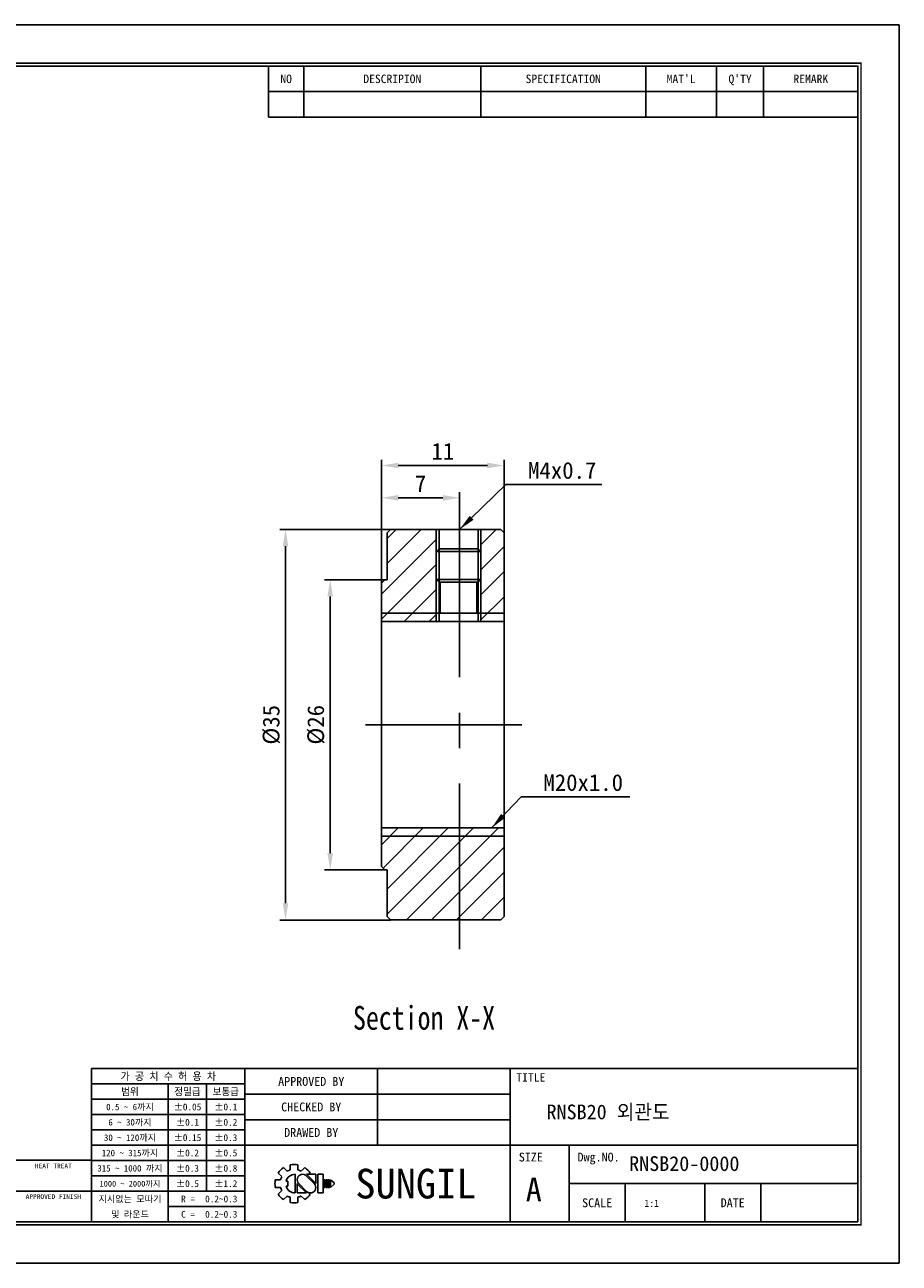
# Model space of a CAD drawing. Header units: millimetres. Extents: x 0 to 157, y 0 to 111.
# Tile 2 of 2: x 79 to 157, y 0 to 111. Entities that reach past the tile are written whole.
import ezdxf
from ezdxf.enums import TextEntityAlignment as Align

# ---------------------------------------------------------------- set-up
doc = ezdxf.new("R2010")
doc.units = ezdxf.units.MM
doc.linetypes.add('CENTER', pattern=[50.8, 31.75, -6.35, 6.35, -6.35])
doc.layers.get('0').update_dxf_attribs({"linetype": 'CONTINUOUS'})
doc.layers.get('DEFPOINTS').update_dxf_attribs({"linetype": 'CONTINUOUS'})
for name, color, linetype in [('center', 1, 'CENTER'), ('L1', 7, 'CONTINUOUS'), ('OUTLINE', 7, 'CONTINUOUS')]:
    doc.layers.add(name, color=color, linetype=linetype)
doc.dimstyles.get("Standard").update_dxf_attribs({"dimtxt": 1.5, "dimasz": 1.5, "dimexe": 0.5, "dimexo": 0, "dimgap": 0.5, "dimtad": 1, "dimdec": 3, "dimzin": 11, "dimdsep": 46, "dimtxsty": 'Standard', "dimcen": 0, "dimclrd": 5, "dimclre": 5, "dimclrt": 3, "dimadec": 0, "dimazin": 0, "dimtfac": 0.6, "dimtdec": 3, "dimtmove": 0, "dimatfit": 3, "dimfxl": 1.25, "dimtolj": 1, "dimtzin": 11, "dimarcsym": 0})

# ---------------------------------------------------------------- blocks, each defined once
blk = doc.blocks.new('표제란')
at = {"layer": 'L1', "color": 0}
for p, q in [((297, 210), (0, 210)), ((297, 0), (297, 210)), ((0, 0), (297, 0))]:
    blk.add_line(p, q, dxfattribs=at)
at = {"layer": 'L1'}
for p, q in [((190, 203), (190, 194.34)), ((196, 203), (196, 194.34)), ((226, 203), (226, 194.34)), ((254, 203), (254, 194.34)), ((266, 203), (266, 194.34)), ((274, 203), (274, 194.34)), ((190, 198.67), (290, 198.67)), ((190, 194.34), (290, 194.34)), ((290, 33), (160, 33)), ((160, 33), (160, 7)), ((186, 33), (186, 7)), ((208.5, 33), (208.5, 20)), ((231, 33), (231, 7)), ((186, 30.4), (160, 30.4)), ((173, 30.4), (173, 7)), ((179.5, 30.4), (179.5, 12.2)), ((186, 27.8), (160, 27.8)), ((231, 28.67), (186, 28.67)), ((186, 25.2), (160, 25.2)), ((231, 24.33), (186, 24.33)), ((186, 22.6), (160, 22.6)), ((186, 20), (160, 20)), ((290, 20), (186, 20)), ((241, 20), (241, 7)), ((160, 17.5), (62, 17.5)), ((186, 17.4), (160, 17.4)), ((186, 14.8), (160, 14.8)), ((191.63, 15.3), (192.25, 14.68)), ((192.55, 16.22), (193.17, 15.6)), ((193.7, 16.69), (193.7, 15.81)), ((194.5, 15.08), (194.5, 11.92)), ((195, 16.69), (195, 15.81)), ((195.52, 15.6), (196.14, 16.22)), ((197.74, 13.5), (196.41, 14.83)), ((198.02, 13.53), (196.47, 15.08)), ((196.47, 15.08), (198.02, 15.08)), ((196.84, 15.08), (197.06, 15.3)), ((198.02, 15.08), (198.02, 13.5)), ((198.39, 15.08), (198.39, 11.92)), ((198.39, 15.08), (199.26, 15.08)), ((199.26, 15.08), (199.26, 11.92)), ((191.15, 14.15), (192.03, 14.15)), ((191.15, 14.15), (192.03, 14.15)), ((191.15, 12.85), (192.03, 12.85)), ((192.98, 13.93), (193.28, 13.93)), ((192.98, 13.07), (193.28, 13.07)), ((193.28, 13.93), (193.28, 13.07)), ((194.86, 13.5), (194.86, 11.92)), ((194.86, 13.47), (196.42, 11.92)), ((195.14, 13.5), (196.47, 12.17)), ((199.41, 14.15), (199.41, 12.85)), ((199.41, 14.15), (199.62, 14.15)), ((199.41, 12.85), (199.62, 12.85)), ((199.62, 14.15), (199.62, 12.85)), ((199.78, 14.15), (199.78, 12.85)), ((199.78, 14.15), (199.99, 14.15)), ((199.78, 12.85), (199.99, 12.85)), ((199.99, 14.15), (199.99, 12.85)), ((200.14, 14.15), (200.14, 12.85)), ((200.14, 14.15), (200.36, 14.15)), ((200.14, 12.85), (200.36, 12.85)), ((200.36, 14.15), (200.36, 12.85)), ((200.51, 14.15), (200.51, 12.85)), ((200.51, 14.15), (201.16, 13.61)), ((201.16, 13.39), (200.51, 12.85)), ((201.16, 13.61), (201.16, 13.5)), ((201.16, 13.61), (201.16, 13.39)), ((201.16, 13.5), (201.16, 13.39)), ((290, 13.5), (241, 13.5)), ((250.5, 13.5), (250.5, 7)), ((264, 13.5), (264, 7)), ((273.5, 13.5), (273.5, 7)), ((147, 12.2), (160, 12.2)), ((186, 12.2), (160, 12.2)), ((191.63, 11.7), (192.25, 12.32)), ((192.55, 10.78), (193.17, 11.4)), ((193.7, 11.19), (193.7, 10.31)), ((194.86, 11.92), (196.42, 11.92)), ((195, 11.19), (195, 10.31)), ((195.52, 11.4), (196.14, 10.78)), ((196.79, 11.98), (197.06, 11.7)), ((198.39, 11.92), (199.26, 11.92)), ((186, 9.6), (173, 9.6))]:
    blk.add_line(p, q, dxfattribs=at)
at = {"layer": 'L1', "const_width": 0.25}
blk.add_lwpolyline([(290.5, 6.5), (290.5, 203.5), (10, 203.5), (10, 6.5)], close=True, dxfattribs=at)
at = {"layer": 'L1'}
blk.add_lwpolyline([(290, 7), (290, 203), (10.5, 203), (10.5, 7)], close=True, dxfattribs=at)
for centre, radius, start, end in [((194.35, 13.5), 3.26, 123.4943, 146.5057), ((194.5, 13.5), 1.58, 90, 164.0671), ((194.35, 13.5), 2.4, 105.6872, 119.3128), ((194.35, 13.5), 3.26, 78.4943, 101.5057), ((195.78, 14.16), 0.919, 43.2202, 225.8282), ((194.35, 13.5), 2.4, 60.6872, 74.3128), ((194.35, 13.5), 3.26, 33.4943, 56.5057), ((194.35, 13.5), 3.26, 168.4943, 191.5057), ((194.35, 13.5), 2.4, 150.6872, 164.3128), ((194.35, 13.5), 2.4, 195.6872, 209.3128), ((194.5, 13.5), 1.58, 195.9329, 270), ((197.1, 12.84), 0.919, 223.2202, 45.8282), ((194.35, 13.5), 3.26, 213.4943, 236.5057), ((194.35, 13.5), 2.4, 240.6872, 254.3128), ((194.35, 13.5), 2.4, 285.6872, 299.3128), ((194.35, 13.5), 3.26, 303.4943, 326.5057), ((194.35, 13.5), 3.26, 258.4943, 281.5057)]:
    blk.add_arc(centre, radius, start, end, dxfattribs=at)
for p in [(208.5, 28.67), (208.5, 24.33)]:
    blk.add_point(p, dxfattribs=at)
for s, height, p in [("MAT'L", 1.444, (260, 200.83)), ("Q'TY", 1.444, (270, 200.83)), ('NO', 1.444, (193, 200.83)), ('DESCRIPION', 1.444, (211, 200.83)), ('SPECIFICATION', 1.444, (240, 200.83)), ('REMARK', 1.444, (282, 200.83)), ('가 공 치 수 허 용 차', 1.3, (173, 31.7)), ('APPROVED BY', 1.5, (197.25, 30.83)), ('TITLE', 1.444, (234.5, 31.5)), ('범위', 1.25, (166.5, 29.1)), ('정밀급', 1.25, (176.25, 29.1)), ('보통급', 1.25, (182.75, 29.1)), ('0.5 ~ 6까지', 1.1, (166.5, 26.5)), ('%%P0.05', 1.15, (176.25, 26.5)), ('%%P0.1', 1.15, (182.75, 26.5)), ('CHECKED BY', 1.5, (197.25, 26.5)), ('6 ~ 30까지', 1.1, (166.5, 23.9)), ('%%P0.1', 1.15, (176.25, 23.9)), ('%%P0.2', 1.15, (182.75, 23.9)), ('30 ~ 120까지', 1.1, (166.5, 21.3)), ('%%P0.15', 1.15, (176.25, 21.3)), ('%%P0.3', 1.15, (182.75, 21.3)), ('DRAWED BY', 1.5, (197.25, 22.17)), ('120 ~ 315까지', 1.1, (166.5, 18.7)), ('%%P0.2', 1.15, (176.25, 18.7)), ('%%P0.5', 1.15, (182.75, 18.7)), ('HEAT TREAT', 0.8, (153.5, 16.5)), ('SIZE', 1.5, (234.5, 18)), ('Dwg.NO.', 1.5, (246, 18)), ('315 ~ 1000 까지', 1.1, (166.5, 16.1)), ('%%P0.3', 1.15, (176.25, 16.1)), ('%%P0.8', 1.15, (182.75, 16.1)), ('SUNGIL', 5.032, (215, 13.5)), ('1000 ~ 2000까지', 0.99, (166.5, 13.49)), ('%%P0.5', 1.15, (176.25, 13.5)), ('%%P1.2', 1.15, (182.75, 13.5)), ('A', 4, (235, 12.5)), ('APPROVED FINISH', 0.8, (153.5, 11.3)), ('지시없는 모따기', 1.1, (166.5, 10.9)), ('R = ', 1.15, (176.75, 10.9)), ('SCALE', 1.5, (245.75, 10.25)), ('DATE', 1.5, (268.75, 10.25)), ('및 라운드', 1.1, (166.5, 8.3)), ('C = ', 1.15, (176.75, 8.3))]:
    blk.add_text(s, height=height, dxfattribs=at).set_placement(p, align=Align.MIDDLE_CENTER)
for tag, p in [('필렛', (179.25, 10.9)), ('모따기', (179.25, 8.3))]:
    blk.add_attdef(tag, text='', height=1.15, dxfattribs=at).set_placement(p, align=Align.MIDDLE_LEFT)
at = {"layer": 'OUTLINE', "ltscale": 0.5}
for tag, p, height in [('TITLE', (237.17, 24.41), 2.5), ('도번', (251.18, 15.64), 2.5), ('SCALE', (253.78, 9.55), 1.2), ('DATE', (277.02, 9.51), 1.2)]:
    blk.add_attdef(tag, p, '', height=height, dxfattribs=at)
blk = doc.blocks.new('*D74')
at = {"layer": 'DEFPOINTS', "color": 0, "ltscale": 0.5}
for p in [(110.86, 61.26), (105.96, 35.26), (110.86, 35.26)]:
    blk.add_point(p, dxfattribs=at)
at = {"layer": 'OUTLINE', "color": 5, "lineweight": -2, "ltscale": 0.5}
for p, q in [((110.86, 61.26), (105.46, 61.26)), ((105.96, 59.76), (105.96, 36.76)), ((110.86, 35.26), (105.46, 35.26))]:
    blk.add_line(p, q, dxfattribs=at)
at = {"layer": 'OUTLINE', "color": 5, "ltscale": 0.5}
for points in [[(105.71, 59.76), (106.21, 59.76), (105.96, 61.26)], [(105.71, 36.76), (106.21, 36.76), (105.96, 35.26)]]:
    blk.add_solid(points, dxfattribs=at)
at = {"layer": 'OUTLINE', "color": 3, "ltscale": 0.5, "insert": (104.69, 48.26), "char_height": 1.5, "attachment_point": 5, "rotation": 90}
blk.add_mtext('\\A1;%%C26', dxfattribs=at)
blk = doc.blocks.new('*D75')
at = {"layer": 'DEFPOINTS', "color": 0, "ltscale": 0.5}
for p in [(111.36, 65.76), (101.95, 30.76), (111.36, 30.76)]:
    blk.add_point(p, dxfattribs=at)
at = {"layer": 'OUTLINE', "color": 5, "lineweight": -2, "ltscale": 0.5}
for p, q in [((111.36, 65.76), (101.45, 65.76)), ((101.95, 64.26), (101.95, 32.26)), ((111.36, 30.76), (101.45, 30.76))]:
    blk.add_line(p, q, dxfattribs=at)
at = {"layer": 'OUTLINE', "color": 5, "ltscale": 0.5}
for points in [[(101.7, 64.26), (102.2, 64.26), (101.95, 65.76)], [(101.7, 32.26), (102.2, 32.26), (101.95, 30.76)]]:
    blk.add_solid(points, dxfattribs=at)
at = {"layer": 'OUTLINE', "color": 3, "ltscale": 0.5, "insert": (100.69, 48.26), "char_height": 1.5, "attachment_point": 5, "rotation": 90}
blk.add_mtext('\\A1;%%C35', dxfattribs=at)
blk = doc.blocks.new('*D76')
at = {"layer": 'DEFPOINTS', "color": 0, "ltscale": 0.5}
for p in [(110.56, 68.6), (117.56, 68.39), (110.56, 60.96)]:
    blk.add_point(p, dxfattribs=at)
at = {"layer": 'OUTLINE', "color": 5, "lineweight": -2, "ltscale": 0.5}
for p, q in [((110.56, 60.96), (110.56, 69.1)), ((117.56, 68.39), (117.56, 69.1)), ((116.06, 68.6), (112.06, 68.6))]:
    blk.add_line(p, q, dxfattribs=at)
at = {"layer": 'OUTLINE', "color": 5, "ltscale": 0.5}
for points in [[(112.06, 68.85), (112.06, 68.35), (110.56, 68.6)], [(116.06, 68.85), (116.06, 68.35), (117.56, 68.6)]]:
    blk.add_solid(points, dxfattribs=at)
at = {"layer": 'OUTLINE', "color": 3, "ltscale": 0.5, "insert": (114.06, 69.87), "char_height": 1.5, "attachment_point": 5}
blk.add_mtext('\\A1;7', dxfattribs=at)
blk = doc.blocks.new('*D77')
at = {"layer": 'DEFPOINTS', "color": 0, "ltscale": 0.5}
for p in [(121.56, 71.5), (121.56, 65.22), (110.56, 60.96)]:
    blk.add_point(p, dxfattribs=at)
at = {"layer": 'OUTLINE', "color": 5, "lineweight": -2, "ltscale": 0.5}
for p, q in [((110.56, 60.96), (110.56, 72)), ((112.06, 71.5), (120.06, 71.5)), ((121.56, 65.22), (121.56, 72))]:
    blk.add_line(p, q, dxfattribs=at)
at = {"layer": 'OUTLINE', "color": 5, "ltscale": 0.5}
for points in [[(112.06, 71.75), (112.06, 71.25), (110.56, 71.5)], [(120.06, 71.75), (120.06, 71.25), (121.56, 71.5)]]:
    blk.add_solid(points, dxfattribs=at)
at = {"layer": 'OUTLINE', "color": 3, "ltscale": 0.5, "insert": (116.06, 72.77), "char_height": 1.5, "attachment_point": 5}
blk.add_mtext('\\A1;11', dxfattribs=at)

msp = doc.modelspace()

# ---------------------------------------------------------------- hatches: boundary and pattern name
at = {"layer": 'OUTLINE', "ltscale": 0.5}
h = msp.add_hatch(dxfattribs=at)
h.set_pattern_fill('ANSI31', color=5, scale=0.5, style=0)
h.set_pattern_definition([(45, (-201.968, -1.1154), (-1.122532, 1.122532), [])])
h.paths.add_polyline_path([(115.4709, 61.2894), (115.4709, 63.7894), (115.4709, 65.7624), (111.3592, 65.7624), (111.0592, 65.4624), (111.0592, 64.9715), (111.0592, 61.2624), (110.8592, 61.2624), (110.5592, 60.9624), (110.5592, 58.2624), (115.4709, 58.2624)])
h.paths.add_polyline_path([(119.4709, 58.2624), (121.5592, 58.2624), (121.5592, 64.9715), (121.5592, 65.4624), (121.2592, 65.7624), (119.4709, 65.7624), (119.4709, 63.7894), (119.4709, 61.2894)])
h.paths.add_polyline_path([(121.5592, 57.5124), (121.5592, 58.2624), (119.4709, 58.2624), (119.4709, 57.5124)])
h.paths.add_polyline_path([(115.4709, 57.5124), (115.4709, 58.2624), (110.5592, 58.2624), (110.5592, 57.5124)])
h.paths.add_polyline_path([(110.5592, 38.2624), (110.5592, 35.5624), (110.8592, 35.2624), (111.0592, 35.2624), (111.0592, 31.5533), (111.0592, 31.0624), (111.3592, 30.7624), (117.5592, 30.7624), (117.5592, 38.2624)])
h.paths.add_polyline_path([(121.5592, 38.2624), (117.5592, 38.2624), (117.5592, 30.7624), (121.2592, 30.7624), (121.5592, 31.0624), (121.5592, 31.5533)])
h.paths.add_polyline_path([(117.5592, 39.0124), (117.5592, 38.2624), (121.5592, 38.2624), (121.5592, 39.0124)])
h.paths.add_polyline_path([(110.5592, 39.0124), (110.5592, 38.2624), (117.5592, 38.2624), (117.5592, 39.0124)])

# ---------------------------------------------------------------- linework, layer by layer
at = {"layer": 'center', "ltscale": 0.5}
for p, q in [((117.5592, 68.3874), (117.5592, 28.1374)), ((109.1325, 48.2624), (123.1371, 48.2624))]:
    msp.add_line(p, q, dxfattribs=at)
at = {"layer": 'OUTLINE'}
for p, q in [((111.3592, 65.7624), (111.0592, 65.4624)), ((121.2592, 65.7624), (111.3592, 65.7624)), ((121.5592, 65.4624), (121.2592, 65.7624)), ((111.0592, 65.4624), (111.0592, 64.9715)), ((111.0592, 64.9715), (111.0592, 61.2624)), ((121.5592, 65.4624), (121.5592, 64.9715)), ((121.5592, 64.9715), (121.5592, 52.3422)), ((110.8592, 61.2624), (110.5592, 60.9624)), ((111.0592, 61.2624), (110.8592, 61.2624)), ((110.5592, 35.5624), (110.5592, 60.9624)), ((121.5592, 52.3422), (121.5592, 44.1826)), ((121.5592, 44.1826), (121.5592, 31.5533)), ((110.5592, 35.5624), (110.8592, 35.2624)), ((110.8592, 35.2624), (111.0592, 35.2624)), ((111.0592, 35.2624), (111.0592, 31.5533)), ((111.0592, 31.5533), (111.0592, 31.0624)), ((121.5592, 31.5533), (121.5592, 31.0624)), ((111.0592, 31.0624), (111.3592, 30.7624)), ((111.3592, 30.7624), (121.2592, 30.7624)), ((121.2592, 30.7624), (121.5592, 31.0624))]:
    msp.add_line(p, q, dxfattribs=at)
at = {"layer": 'OUTLINE', "color": 5, "ltscale": 3}
for p, q in [((115.4709, 63.7894), (115.4709, 65.7624)), ((119.4709, 63.7894), (119.4709, 65.7624)), ((115.4709, 57.5124), (115.4709, 61.2894)), ((119.4709, 57.5124), (119.4709, 61.2894))]:
    msp.add_line(p, q, dxfattribs=at)
at = {"layer": 'OUTLINE', "ltscale": 3}
for p, q in [((115.7209, 64.0394), (115.7209, 65.7624)), ((119.2209, 64.0394), (119.2209, 65.7624)), ((115.4709, 63.7894), (115.7209, 64.0394)), ((115.4709, 63.7894), (119.4709, 63.7894)), ((115.4709, 63.7894), (115.4709, 61.2894)), ((115.7209, 61.0394), (115.7209, 64.0394)), ((115.7209, 64.0394), (119.2209, 64.0394)), ((119.4709, 63.7894), (119.2209, 64.0394)), ((119.2209, 61.0394), (119.2209, 64.0394)), ((119.4709, 63.7894), (119.4709, 61.2894)), ((115.4709, 61.2894), (119.4709, 61.2894)), ((115.4709, 61.2894), (115.7209, 61.0394)), ((119.4709, 61.2894), (119.2209, 61.0394)), ((115.7209, 57.5124), (115.7209, 61.0394)), ((115.7209, 61.0394), (119.2209, 61.0394)), ((115.8209, 58.2624), (115.8209, 61.0394)), ((119.1209, 58.2624), (119.1209, 61.0394)), ((119.2209, 57.5124), (119.2209, 61.0394))]:
    msp.add_line(p, q, dxfattribs=at)
at = {"layer": 'OUTLINE', "color": 5, "ltscale": 0.5}
for p, q in [((110.5592, 58.2624), (121.5592, 58.2624)), ((110.5592, 38.2624), (121.5592, 38.2624))]:
    msp.add_line(p, q, dxfattribs=at)
at = {"layer": 'OUTLINE', "ltscale": 0.5}
for p, q in [((110.5592, 57.5124), (121.5592, 57.5124)), ((110.5592, 39.0124), (121.5592, 39.0124))]:
    msp.add_line(p, q, dxfattribs=at)

# ---------------------------------------------------------------- block references
at = {"layer": 'OUTLINE'}
ref = msp.add_blockref('표제란', (0, 0), dxfattribs=dict(at, xscale=0.5285609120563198, yscale=0.5285609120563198, zscale=0.5285609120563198))
ref.add_attrib('SCALE', '1:1', (134.1388, 5.0491), dxfattribs={"ltscale": 0.5, "height": 0.63427})
ref.add_attrib('도번', 'RNSB20-0000', (132.7646, 8.268), dxfattribs={"ltscale": 0.5, "height": 1.321402})
ref.add_attrib('TITLE', 'RNSB20 외관도', (125.3565, 12.9), dxfattribs={"ltscale": 0.5, "height": 1.3214})
ref.add_attrib('필렛', '0.2~0.3', dxfattribs={"layer": 'L1', "height": 0.60785}).set_placement((94.7445, 5.7613), align=Align.MIDDLE_LEFT)
ref.add_attrib('모따기', '0.2~0.3', dxfattribs={"layer": 'L1', "height": 0.60785}).set_placement((94.7445, 4.3871), align=Align.MIDDLE_LEFT)

# ---------------------------------------------------------------- texts
at = {"lineweight": 9, "width": 0.8}
msp.add_text('Section X-X', height=2.127862, dxfattribs=at).set_placement((108.0044, 20.9265))
at = {"layer": 'OUTLINE', "color": 3, "ltscale": 0.2, "char_height": 1.5, "attachment_point": 7}
for s, insert in [('\\A1;M4x0.7', (123.7018, 70.2836)), ('\\A1;M20x1.0', (125.0741, 42.3075))]:
    msp.add_mtext(s, dxfattribs=dict(at, insert=insert))

# ---------------------------------------------------------------- dimensions: what is measured, and where the dimension line sits
at = {"layer": 'OUTLINE', "ltscale": 0.5}
for base, p1, p2, picture, middle in [((121.5592, 71.4954), (110.5592, 60.9624), (121.5592, 65.217), '*D77', (116.0592, 72.7664)), ((110.5592, 68.599), (117.5592, 68.3874), (110.5592, 60.9624), '*D76', (114.0592, 69.868))]:
    dim = msp.add_linear_dim(base=base, p1=p1, p2=p2, dimstyle='Standard', dxfattribs=at)
    dim.commit()
    dim.dimension.update_dxf_attribs({"geometry": picture, "text_midpoint": middle})
for base, p1, p2, picture, middle in [((101.9544, 30.7624), (111.3592, 65.7624), (111.3592, 30.7624), '*D75', (100.6854, 48.2624)), ((105.9617, 35.2624), (110.8592, 61.2624), (110.8592, 35.2624), '*D74', (104.6927, 48.2624))]:
    dim = msp.add_linear_dim(base=base, p1=p1, p2=p2, angle=90, text='%%C<>', dimstyle='Standard', override={"dimgap": 0.5, "dimsah": 1, "dimse1": 0, "dimse2": 0, "dimsd1": 0, "dimsd2": 0, "dimtol": 0, "dimlim": 0}, dxfattribs=at)
    dim.commit()
    dim.dimension.update_dxf_attribs({"geometry": picture, "text_midpoint": middle})

# ---------------------------------------------------------------- leaders
at = {"layer": 'OUTLINE', "ltscale": 0.2, "annotation_type": 0, "has_hookline": 1, "hookline_direction": 0}
for points, text_width in [([(117.5592, 65.7624), (121.7018, 69.7836), (123.2018, 69.7836)], 6.6092), ([(120.435, 39.0124), (123.0741, 41.8075), (124.5741, 41.8075)], 7.7477)]:
    msp.add_leader(points, dimstyle='Standard', dxfattribs=dict(at, text_width=text_width))

doc.saveas('drawing.dxf')
